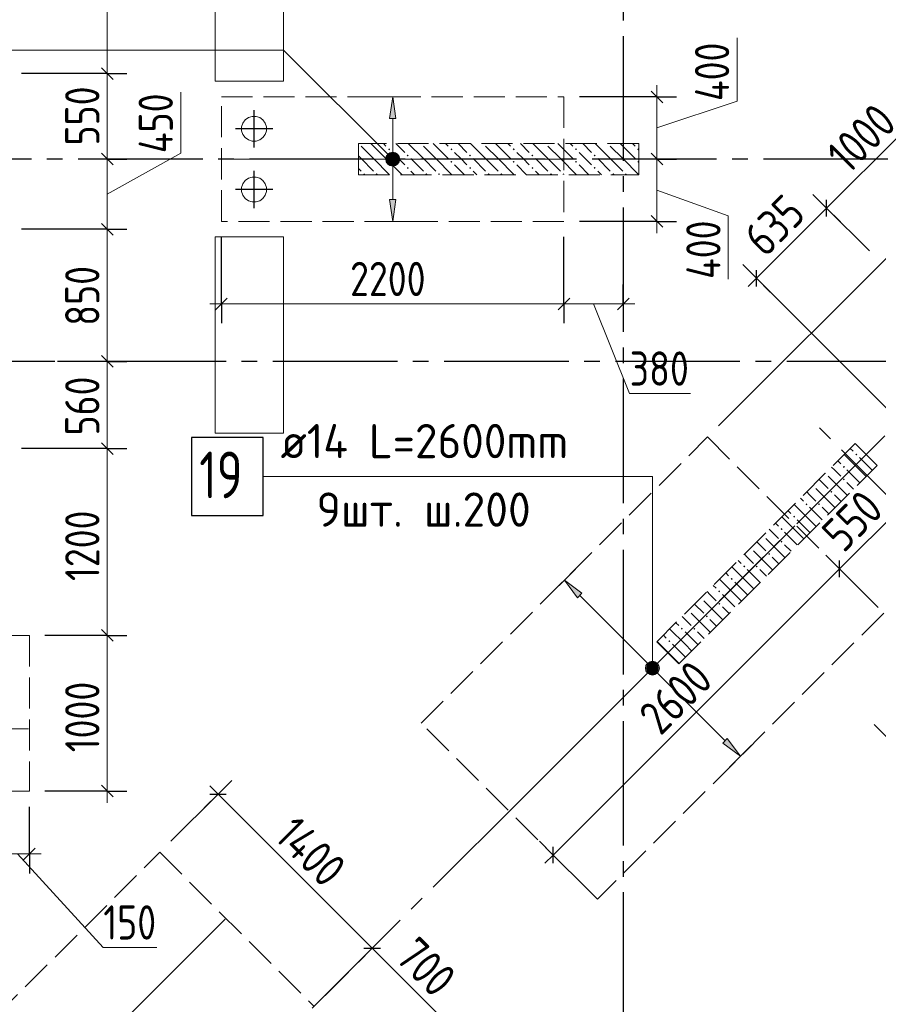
# Model space of a CAD drawing. Header units: millimetres. Extents: x 0 to 43617, y 0 to 59400.
# Tile 5 of 25: x 10749 to 16262, y 20400 to 26726. Entities that reach past the tile are written whole.
import ezdxf

# ---------------------------------------------------------------- set-up
doc = ezdxf.new("R2010")
doc.units = ezdxf.units.MM
doc.linetypes.add('______2', pattern=[270, 200, -70])
doc.linetypes.add('______5', pattern=[1100, 800, -100, 100, -100])
for name, color, linetype, lineweight in [('Standard', 7, 'Continuous', 25), ('ДОП Верх по У', 7, 'Continuous', 25), ('ЖБ Перекрытие верхний уровень', 7, 'Continuous', 35), ('ЖБ Пилон', 7, 'Continuous', 35), ('Оси', 40, '______5', 18), ('Позиционная метка номер позиции', 7, 'Continuous', 13), ('Примечания', 7, 'Continuous', 25)]:
    doc.layers.add(name, color=color, linetype=linetype, lineweight=lineweight)
doc.styles.add('GOST 2.304-81', font='txt')
doc.styles.add('ISOCPEUR', font='txt')

msp = doc.modelspace()

# ---------------------------------------------------------------- hatches: boundary and pattern name
at = {"layer": 'ДОП Верх по У', "linetype": 'Continuous', "lineweight": 13, "transparency": 33554687}
for points in [[(13164, 26090), (13144, 26230), (13124, 26090)], [(13106.5, 25830), (13181.5, 25830), (13176.2, 25848.8)], [(13106.5, 25830), (13176.2, 25848.8), (13111.7, 25848.8)], [(13111.7, 25811.3), (13181.5, 25830), (13106.5, 25830)], [(13111.7, 25848.8), (13176.2, 25848.8), (13162.7, 25862.3)], [(13111.7, 25848.8), (13162.7, 25862.3), (13125.2, 25862.3)], [(13111.7, 25811.3), (13176.2, 25811.3), (13181.5, 25830)], [(13125.2, 25797.8), (13176.2, 25811.3), (13111.7, 25811.3)], [(13125.2, 25862.3), (13162.7, 25862.3), (13144, 25867.5)], [(13125.2, 25797.8), (13162.7, 25797.8), (13176.2, 25811.3)], [(13162.7, 25797.8), (13125.2, 25797.8), (13144, 25792.5)], [(14775.8, 22569.5), (14802.3, 22596), (14785.3, 22586.5)], [(14802.3, 22596), (14775.8, 22569.5), (14775.8, 22550.4)], [(14802.3, 22596), (14775.8, 22550.4), (14821.4, 22596)], [(14821.4, 22596), (14775.8, 22550.4), (14785.3, 22533.4)], [(14821.4, 22596), (14785.3, 22533.4), (14838.4, 22586.5)], [(14838.4, 22586.5), (14785.3, 22533.4), (14802.3, 22523.9)], [(14838.4, 22586.5), (14802.3, 22523.9), (14847.9, 22569.5)], [(14847.9, 22569.5), (14802.3, 22523.9), (14821.4, 22523.9)], [(14847.9, 22569.5), (14821.4, 22523.9), (14847.9, 22550.4)], [(14847.9, 22550.4), (14821.4, 22523.9), (14838.4, 22533.4)], [(15264.4, 22079.1), (15377.5, 21994.3), (15292.7, 22107.4)]]:
    msp.add_hatch(color=7, dxfattribs=at).paths.add_polyline_path(points)
for points in [[(13164, 25570), (13144, 25430), (13124, 25570)], [(14331, 23012.5), (14246.2, 23125.6), (14359.3, 23040.8)]]:
    msp.add_hatch(color=7, dxfattribs=at).paths.add_polyline_path(points, flags=16)
at = {"layer": 'ЖБ Пилон', "linetype": 'Continuous', "lineweight": 18, "transparency": 33554687}
for points in [[(12924.3, 25930), (12924, 25929.7), (12924, 25930)], [(13114.5, 25893.1), (13121, 25899.6), (13127.5, 25893.1), (13121, 25886.6)], [(13324.3, 25930), (13321, 25926.6), (13317.6, 25930)], [(13514.5, 25893.1), (13521, 25899.6), (13527.5, 25893.1), (13521, 25886.6)], [(13724.3, 25930), (13721, 25926.6), (13717.6, 25930)], [(13914.5, 25893.1), (13921, 25899.6), (13927.5, 25893.1), (13921, 25886.6)], [(14124.3, 25930), (14121, 25926.6), (14117.6, 25930)], [(14314.5, 25893.1), (14321, 25899.6), (14327.5, 25893.1), (14321, 25886.6)], [(14524.3, 25930), (14521, 25926.6), (14517.6, 25930)], [(14714.5, 25893.1), (14721, 25899.6), (14724, 25896.6), (14724, 25889.7), (14721, 25886.6)], [(13114.5, 25813.1), (13121, 25819.6), (13127.5, 25813.1), (13121, 25806.6)], [(13234.5, 25853.1), (13241, 25859.6), (13247.4, 25853.1), (13241, 25846.6)], [(13514.5, 25813.1), (13521, 25819.6), (13527.5, 25813.1), (13521, 25806.6)], [(13634.5, 25853.1), (13641, 25859.6), (13647.4, 25853.1), (13641, 25846.6)], [(13914.5, 25813.1), (13921, 25819.6), (13927.5, 25813.1), (13921, 25806.6)], [(14034.5, 25853.1), (14041, 25859.6), (14047.4, 25853.1), (14041, 25846.6)], [(14314.5, 25813.1), (14321, 25819.6), (14327.5, 25813.1), (14321, 25806.6)], [(14434.5, 25853.1), (14441, 25859.6), (14447.4, 25853.1), (14441, 25846.6)], [(14714.5, 25813.1), (14721, 25819.6), (14724, 25816.6), (14724, 25809.7), (14721, 25806.6)], [(13234.5, 25773.1), (13241, 25779.6), (13247.4, 25773.1), (13241, 25766.6)], [(13634.5, 25773.1), (13641, 25779.6), (13647.4, 25773.1), (13641, 25766.6)], [(14034.5, 25773.1), (14041, 25779.6), (14047.4, 25773.1), (14041, 25766.6)], [(14434.5, 25773.1), (14441, 25779.6), (14447.4, 25773.1), (14441, 25766.6)], [(12954.4, 25733.1), (12960.9, 25739.6), (12967.4, 25733.1), (12964.3, 25730), (12957.6, 25730)], [(13034.5, 25733.1), (13041, 25739.6), (13047.4, 25733.1), (13044.3, 25730), (13037.6, 25730)], [(13354.4, 25733.1), (13360.9, 25739.6), (13367.4, 25733.1), (13364.3, 25730), (13357.6, 25730)], [(13434.5, 25733.1), (13441, 25739.6), (13447.4, 25733.1), (13444.3, 25730), (13437.6, 25730)], [(13754.4, 25733.1), (13760.9, 25739.6), (13767.4, 25733.1), (13764.3, 25730), (13757.6, 25730)], [(13834.5, 25733.1), (13841, 25739.6), (13847.4, 25733.1), (13844.3, 25730), (13837.6, 25730)], [(14154.4, 25733.1), (14160.9, 25739.6), (14167.4, 25733.1), (14164.3, 25730), (14157.6, 25730)], [(14234.5, 25733.1), (14241, 25739.6), (14247.4, 25733.1), (14244.3, 25730), (14237.6, 25730)], [(14554.4, 25733.1), (14560.9, 25739.6), (14567.4, 25733.1), (14564.3, 25730), (14557.6, 25730)], [(14634.5, 25733.1), (14641, 25739.6), (14647.4, 25733.1), (14644.3, 25730), (14637.6, 25730)], [(16114.5, 23933.1), (16121, 23939.6), (16127.5, 23933.1), (16121, 23926.6)], [(16034.5, 23853.1), (16040.9, 23859.6), (16047.4, 23853.1), (16040.9, 23846.6)], [(15925.5, 23815), (15927.5, 23813.1), (15921, 23806.6), (15919, 23808.5)], [(15845.5, 23735), (15847.4, 23733.1), (15840.9, 23726.6), (15839, 23728.5)], [(16034.5, 23773.1), (16040.9, 23779.6), (16047.4, 23773.1), (16040.9, 23766.6)], [(15954.4, 23693.1), (15960.9, 23699.6), (15967.4, 23693.1), (15960.9, 23686.6)], [(15794.5, 23613.1), (15801, 23619.6), (15807.5, 23613.1), (15801, 23606.6)], [(15874.5, 23613.1), (15881, 23619.6), (15887.5, 23613.1), (15881, 23606.6)], [(15714.5, 23533.1), (15721, 23539.6), (15727.5, 23533.1), (15721, 23526.6)], [(15525.5, 23415), (15527.5, 23413.1), (15521, 23406.6), (15519, 23408.5)], [(15634.5, 23453.1), (15640.9, 23459.6), (15647.4, 23453.1), (15640.9, 23446.6)], [(15634.5, 23373.1), (15640.9, 23379.6), (15647.4, 23373.1), (15640.9, 23366.6)], [(15445.5, 23335), (15447.4, 23333.1), (15440.9, 23326.6), (15439, 23328.5)], [(15554.4, 23293.1), (15560.9, 23299.6), (15567.4, 23293.1), (15560.9, 23286.6)], [(15394.5, 23213.1), (15401, 23219.6), (15407.5, 23213.1), (15401, 23206.6)], [(15474.5, 23213.1), (15481, 23219.6), (15487.5, 23213.1), (15481, 23206.6)], [(15314.5, 23133.1), (15321, 23139.6), (15327.5, 23133.1), (15321, 23126.6)], [(15234.5, 23053.1), (15240.9, 23059.6), (15247.4, 23053.1), (15240.9, 23046.6)], [(15125.5, 23015), (15127.5, 23013.1), (15121, 23006.6), (15119, 23008.5)], [(15234.5, 22973.1), (15240.9, 22979.6), (15247.4, 22973.1), (15240.9, 22966.6)], [(15045.5, 22935), (15047.4, 22933.1), (15040.9, 22926.6), (15039, 22928.5)], [(15154.4, 22893.1), (15160.9, 22899.6), (15167.4, 22893.1), (15160.9, 22886.6)], [(14994.5, 22813.1), (15001, 22819.6), (15007.5, 22813.1), (15001, 22806.6)], [(15074.5, 22813.1), (15081, 22819.6), (15087.5, 22813.1), (15081, 22806.6)], [(14914.5, 22733.1), (14921, 22739.6), (14927.5, 22733.1), (14921, 22726.6)]]:
    msp.add_hatch(color=7, dxfattribs=at).paths.add_polyline_path(points, flags=16)
at = {"layer": 'Позиционная метка номер позиции', "linetype": 'Continuous', "lineweight": 13, "transparency": 33554687}
for points in [[(13100.7, 25841.5), (13132.5, 25873.3), (13112.2, 25861.8)], [(13132.5, 25873.3), (13100.7, 25841.5), (13100.7, 25818.6)], [(13132.5, 25873.3), (13100.7, 25818.6), (13155.5, 25873.3)], [(13155.5, 25873.3), (13100.7, 25818.6), (13112.2, 25798.2)], [(13155.5, 25873.3), (13112.2, 25798.2), (13175.8, 25861.8)], [(13175.8, 25861.8), (13112.2, 25798.2), (13132.5, 25786.7)], [(13175.8, 25861.8), (13132.5, 25786.7), (13187.3, 25841.5)], [(13187.3, 25841.5), (13132.5, 25786.7), (13155.5, 25786.7)], [(13187.3, 25841.5), (13155.5, 25786.7), (13187.3, 25818.6)], [(13187.3, 25818.6), (13155.5, 25786.7), (13175.8, 25798.2)], [(14766.9, 22560), (14856.9, 22560), (14850.6, 22582.5)], [(14766.9, 22560), (14850.6, 22582.5), (14773.2, 22582.5)], [(14773.2, 22582.5), (14850.6, 22582.5), (14834.4, 22598.7)], [(14773.2, 22582.5), (14834.4, 22598.7), (14789.4, 22598.7)], [(14789.4, 22598.7), (14834.4, 22598.7), (14811.9, 22605)], [(14773.2, 22537.5), (14856.9, 22560), (14766.9, 22560)], [(14773.2, 22537.5), (14850.6, 22537.5), (14856.9, 22560)], [(14789.4, 22521.3), (14850.6, 22537.5), (14773.2, 22537.5)], [(14789.4, 22521.3), (14834.4, 22521.3), (14850.6, 22537.5)], [(14834.4, 22521.3), (14789.4, 22521.3), (14811.9, 22515)]]:
    msp.add_hatch(color=7, dxfattribs=at).paths.add_polyline_path(points)

# ---------------------------------------------------------------- linework, layer by layer
at = {"layer": 'Standard', "color": 7, "linetype": 'Continuous', "lineweight": 13, "transparency": 33554687}
for p, q in [((11311, 27930), (11311, 26380)), ((15355, 26202.6), (15355, 26609.2)), ((11311, 26380), (11311, 25830)), ((11782.7, 25868.2), (11782.7, 26259.2)), ((14840.6, 26230), (14840.6, 26305)), ((14840.6, 26230), (14840.6, 25830)), ((14840.6, 26030), (15355, 26202.6)), ((15930.1, 25514.6), (16637.2, 26221.8)), ((11311, 25605), (11782.7, 25868.2)), ((11311, 25830), (11311, 25380)), ((14840.6, 25830), (14840.6, 25430)), ((14840.6, 25630), (15299.1, 25466.2)), ((15479.7, 25064.2), (15930.1, 25514.6)), ((14840.6, 25430), (14840.6, 25355)), ((15299.1, 25466.2), (15299.1, 25059.6)), ((11311, 25380), (11311, 24530)), ((15479.7, 25064.2), (15426.6, 25011.2)), ((12044, 24900.2), (11969, 24900.2)), ((14244, 24900.2), (14624, 24900.2)), ((14434, 24900.2), (14665.6, 24324.6)), ((14624, 24900.2), (14699, 24900.2)), ((11311, 24530), (11311, 23970)), ((14665.6, 24324.6), (15056.5, 24324.6)), ((11311, 23970), (11311, 22770)), ((16012.7, 23197.6), (16401.6, 23586.5)), ((14174.2, 21359.1), (16012.7, 23197.6)), ((11311, 22770), (11311, 21770)), ((11311, 21770), (11311, 21695)), ((12022.4, 21750.4), (11969.3, 21803.4)), ((12022.4, 21750.4), (13012.3, 20760.4)), ((10661, 21366.3), (10811, 21366.3)), ((10736, 21366.3), (11286, 20766.2)), ((10811, 21366.3), (10886, 21366.3)), ((14174.2, 21359.1), (14121.2, 21306.1)), ((11286, 20766.2), (11630.1, 20766.2)), ((13012.3, 20760.4), (13507.3, 20265.5))]:
    msp.add_line(p, q, dxfattribs=at)
at = {"layer": 'Standard', "color": 251, "linetype": 'Continuous', "lineweight": -3, "true_color": 0x656565, "transparency": 33554687}
for p, q in [((11311, 26380), (11186, 26380)), ((11311, 26380), (11436, 26380)), ((14840.6, 26230), (14344, 26230)), ((14840.6, 26230), (14715.6, 26230)), ((14840.6, 26230), (14965.6, 26230)), ((11311, 25830), (11186, 25830)), ((11311, 25830), (11436, 25830)), ((14840.6, 25830), (14715.6, 25830)), ((14840.6, 25830), (14965.6, 25830)), ((14840.6, 25830), (14840.6, 25830)), ((15930.1, 25514.6), (15841.7, 25603)), ((16642.3, 25521.8), (15236.1, 24115.6)), ((15930.1, 25514.6), (16018.5, 25426.3)), ((15930.1, 25514.6), (16204.9, 25239.9)), ((14840.6, 25430), (14344, 25430)), ((14840.6, 25430), (14715.6, 25430)), ((14840.6, 25430), (14965.6, 25430)), ((11311, 25380), (11186, 25380)), ((11311, 25380), (11436, 25380)), ((12044, 24900.2), (12044, 25330)), ((14244, 24900.2), (14244, 25330)), ((15479.7, 25064.2), (15391.3, 25152.6)), ((15479.7, 25064.2), (15568.1, 24975.8)), ((15479.7, 25064.2), (16461.5, 24082.4)), ((12044, 24900.2), (12044, 25025.2)), ((14244, 24900.2), (14244, 25025.2)), ((14624, 24900.2), (14624, 25025.2)), ((12044, 24900.2), (12044, 24775.2)), ((14244, 24900.2), (14244, 24775.2)), ((14624, 24900.2), (14624, 24775.2)), ((14624, 24900.2), (14624, 24900.2)), ((11311, 24530), (11186, 24530)), ((11311, 24530), (11436, 24530)), ((11311, 23970), (11186, 23970)), ((11311, 23970), (11436, 23970)), ((16012.7, 23197.6), (15924.3, 23286)), ((16012.7, 23197.6), (16101.1, 23109.2)), ((16012.7, 23197.6), (16226.1, 22984.2)), ((11311, 22770), (11186, 22770)), ((11311, 22770), (11436, 22770)), ((16322.9, 22109.5), (16234.6, 22197.9)), ((12022.4, 21750.4), (12110.8, 21838.8)), ((11311, 21770), (10911, 21770)), ((11311, 21770), (11186, 21770)), ((11311, 21770), (11436, 21770)), ((12022.4, 21750.4), (11719.7, 21447.7)), ((12022.4, 21750.4), (11934, 21662)), ((10811, 21366.3), (10811, 21670)), ((10811, 21366.3), (10811, 21491.3)), ((14174.2, 21359.1), (14085.8, 21447.5)), ((10811, 21366.3), (10811, 21241.2)), ((14174.2, 21359.1), (14262.6, 21270.7)), ((14174.2, 21359.1), (14387.6, 21145.8)), ((13012.3, 20760.4), (13100.7, 20848.8)), ((13012.3, 20760.4), (12709.6, 20457.7)), ((13012.3, 20760.4), (12923.9, 20672))]:
    msp.add_line(p, q, dxfattribs=at)
at = {"layer": 'Standard', "color": 7, "linetype": 'Continuous', "lineweight": 25, "transparency": 33554687}
for p, q in [((11273.5, 26417.5), (11348.5, 26342.5)), ((14803.1, 26267.5), (14878.1, 26192.5)), ((11273.5, 25867.5), (11348.5, 25792.5)), ((14803.1, 25867.5), (14878.1, 25792.5)), ((15930.1, 25461.6), (15930.1, 25567.7)), ((14803.1, 25467.5), (14878.1, 25392.5)), ((11273.5, 25417.5), (11348.5, 25342.5)), ((15479.7, 25011.2), (15479.7, 25117.2)), ((12006.5, 24862.7), (12081.5, 24937.7)), ((14206.5, 24862.7), (14281.5, 24937.7)), ((14586.5, 24862.7), (14661.5, 24937.7)), ((11273.5, 24567.5), (11348.5, 24492.5)), ((11273.5, 24007.5), (11348.5, 23932.5)), ((16012.7, 23144.6), (16012.7, 23250.6)), ((11273.5, 22807.5), (11348.5, 22732.5)), ((11273.5, 21807.5), (11348.5, 21732.5)), ((11969.3, 21750.4), (12075.4, 21750.4)), ((10773.5, 21328.8), (10848.5, 21403.7)), ((14174.2, 21306.1), (14174.2, 21412.2)), ((12959.3, 20760.4), (13065.4, 20760.4))]:
    msp.add_line(p, q, dxfattribs=at)
at = {"layer": 'Standard', "color": 8, "linetype": '______5', "lineweight": -3, "transparency": 33554687}
for p, q in [((12254, 25905.5), (12254, 26144.5)), ((12373.5, 26025), (12134.5, 26025)), ((12254, 25515.5), (12254, 25754.5)), ((12373.5, 25635), (12134.5, 25635))]:
    msp.add_line(p, q, dxfattribs=at)
at = {"layer": 'Standard', "color": 251, "linetype": 'Continuous', "lineweight": -3, "true_color": 0x656565, "transparency": 33554687}
for points in [[(11311, 26380), (11294, 26380), (11294, 26380), (11294, 26380), (11294, 26380), (11294, 26380), (11294, 26380), (11294, 26380), (11294, 26380), (11294, 26380), (11294, 26380), (10761, 26380)], [(11311, 25830), (11294, 25830), (11294, 25830), (11294, 25830), (11294, 25830), (11294, 25830), (11294, 25830), (11294, 25830), (11294, 25830), (11132.8, 25830)], [(11311, 25380), (11294, 25380), (11294, 25380), (11294, 25380), (11294, 25380), (11294, 25380), (11294, 25380), (11294, 25380), (11294, 25380), (10761, 25380)], [(11311, 24530), (11294, 24530), (11294, 24530), (11294, 24530), (11294, 24530), (11294, 24530), (11294, 24530), (10992.1, 24530)], [(11311, 23970), (11294, 23970), (11294, 23970), (11294, 23970), (11294, 23970), (10761, 23970)], [(11311, 22770), (11294, 22770), (11294, 22770), (10911, 22770)]]:
    msp.add_lwpolyline(points, dxfattribs=at)
at = {"layer": 'Standard', "color": 7, "linetype": 'Continuous', "lineweight": 13, "transparency": 33554687}
msp.add_lwpolyline([(12044, 24900.2), (12882, 24900.2), (12882, 24900.2), (14244, 24900.2)], dxfattribs=at)
at = {"layer": 'ДОП Верх по У', "color": 251, "linetype": 'Continuous', "lineweight": 13, "true_color": 0x494949, "transparency": 33554687}
for p, q in [((13144, 26230), (13044, 26230)), ((13144, 26230), (13124, 26090)), ((13164, 26090), (13144, 26230)), ((13144, 26230), (13244, 26230)), ((13144, 26230), (13144, 26230)), ((13124, 26090), (13164, 26090)), ((13144, 25860), (13144, 26090)), ((13106.5, 25830), (13106.5, 25830)), ((13181.5, 25830), (13181.5, 25830)), ((13144, 25570), (13144, 25800)), ((13144, 25430), (13124, 25570)), ((13124, 25570), (13164, 25570)), ((13164, 25570), (13144, 25430)), ((13144, 25430), (13044, 25430)), ((13144, 25430), (13244, 25430)), ((13144, 25430), (13144, 25430)), ((14246.2, 23125.6), (14316.9, 23196.4)), ((14246.2, 23125.6), (14175.5, 23054.9)), ((14246.2, 23125.6), (14359.3, 23040.8)), ((14331, 23012.5), (14246.2, 23125.6)), ((14246.2, 23125.6), (14246.2, 23125.6)), ((14359.3, 23040.8), (14331, 23012.5)), ((14345.2, 23026.7), (14790.6, 22581.2)), ((14838.4, 22586.5), (14838.4, 22586.5)), ((14785.3, 22533.4), (14785.3, 22533.4)), ((14833.1, 22538.8), (15278.6, 22093.3)), ((15292.7, 22107.4), (15264.4, 22079.1)), ((15264.4, 22079.1), (15377.5, 21994.3)), ((15377.5, 21994.3), (15292.7, 22107.4)), ((15377.5, 21994.3), (15448.3, 22065)), ((15377.5, 21994.3), (15306.8, 21923.6)), ((15377.5, 21994.3), (15377.5, 21994.3))]:
    msp.add_line(p, q, dxfattribs=at)
at = {"layer": 'ДОП Верх по У', "color": 7, "linetype": 'Continuous', "lineweight": 18, "transparency": 33554687}
for p, q in [((12050, 25830), (14238, 25830)), ((13897.6, 21645.7), (15726.1, 23474.3)), ((10805, 22170), (7705, 22170)), ((12068.3, 20947.8), (9877.7, 18757.1))]:
    msp.add_line(p, q, dxfattribs=at)
at = {"layer": 'ДОП Верх по У', "color": 7, "linetype": 'Continuous', "lineweight": 13, "transparency": 33554687}
msp.add_line((12403.9, 23791.4), (14511.9, 23791.4), dxfattribs=at)
at = {"layer": 'ДОП Верх по У', "color": 7, "linetype": 'Continuous', "lineweight": 25, "transparency": 33554687}
msp.add_lwpolyline([(11851.9, 23541.4), (12311.9, 23541.4), (12311.9, 24041.4), (11851.9, 24041.4), (11851.9, 23541.4)], dxfattribs=at)
at = {"layer": 'ДОП Верх по У', "color": 251, "linetype": 'Continuous', "lineweight": 13, "true_color": 0x494949, "transparency": 33554687}
for centre in [(13144, 25830), (14811.9, 22560)]:
    msp.add_circle(centre, 37.5, dxfattribs=at)
at = {"layer": 'ЖБ Перекрытие верхний уровень', "color": 7, "linetype": 'Continuous', "lineweight": 18, "transparency": 33554687}
for p, q in [((12004, 27590), (12004, 26330)), ((12444, 26330), (12444, 27590)), ((12004, 26330), (12104, 26330)), ((12104, 26330), (12444, 26330)), ((12182.1, 26061.6), (12174.3, 26037.6)), ((12197, 26082), (12182.1, 26061.6)), ((12217.4, 26096.9), (12197, 26082)), ((12241.4, 26104.7), (12217.4, 26096.9)), ((12266.6, 26104.7), (12241.4, 26104.7)), ((12290.6, 26096.9), (12266.6, 26104.7)), ((12311, 26082), (12290.6, 26096.9)), ((12325.9, 26061.6), (12311, 26082)), ((12333.7, 26037.6), (12325.9, 26061.6)), ((12174.3, 26037.6), (12174.3, 26012.4)), ((12174.3, 26012.4), (12182.1, 25988.4)), ((12325.9, 25988.4), (12333.7, 26012.4)), ((12333.7, 26012.4), (12333.7, 26037.6)), ((12182.1, 25988.4), (12197, 25968)), ((12197, 25968), (12217.4, 25953.1)), ((12217.4, 25953.1), (12241.4, 25945.3)), ((12241.4, 25945.3), (12266.6, 25945.3)), ((12266.6, 25945.3), (12290.6, 25953.1)), ((12290.6, 25953.1), (12311, 25968)), ((12311, 25968), (12325.9, 25988.4)), ((12197, 25692), (12182.1, 25671.6)), ((12217.4, 25706.9), (12197, 25692)), ((12241.4, 25714.7), (12217.4, 25706.9)), ((12266.6, 25714.7), (12241.4, 25714.7)), ((12290.6, 25706.9), (12266.6, 25714.7)), ((12311, 25692), (12290.6, 25706.9)), ((12325.9, 25671.6), (12311, 25692)), ((12182.1, 25671.6), (12174.3, 25647.6)), ((12174.3, 25647.6), (12174.3, 25622.4)), ((12174.3, 25622.4), (12182.1, 25598.4)), ((12333.7, 25647.6), (12325.9, 25671.6)), ((12325.9, 25598.4), (12333.7, 25622.4)), ((12333.7, 25622.4), (12333.7, 25647.6)), ((12182.1, 25598.4), (12197, 25578)), ((12197, 25578), (12217.4, 25563.1)), ((12217.4, 25563.1), (12241.4, 25555.3)), ((12241.4, 25555.3), (12266.6, 25555.3)), ((12266.6, 25555.3), (12290.6, 25563.1)), ((12290.6, 25563.1), (12311, 25578)), ((12311, 25578), (12325.9, 25598.4)), ((12444, 25330), (12004, 25330)), ((12004, 25330), (12004, 24070)), ((12444, 24070), (12444, 25330)), ((12004, 24070), (12444, 24070))]:
    msp.add_line(p, q, dxfattribs=at)
at = {"layer": 'ЖБ Пилон', "color": 253, "linetype": '______2', "lineweight": 13, "true_color": 0xa0a0a0, "transparency": 33554687}
for p, q in [((14724, 25930), (12924, 25930)), ((12924, 25930), (12924, 25730)), ((14724, 25730), (14724, 25930)), ((12924, 25730), (14724, 25730)), ((16112.9, 24002.4), (14840.1, 22729.7)), ((16254.4, 23861), (16112.9, 24002.4)), ((14981.6, 22588.2), (16254.4, 23861)), ((14840.1, 22729.7), (14981.6, 22588.2))]:
    msp.add_line(p, q, dxfattribs=at)
at = {"layer": 'ЖБ Пилон', "color": 9, "linetype": 'Continuous', "lineweight": 18, "true_color": 0xc7c7c7, "transparency": 33554687}
for p, q in [((12941, 25913.1), (13021, 25833.1)), ((13021, 25913.1), (13004.1, 25930)), ((13021, 25913.1), (13101, 25833.1)), ((13084.1, 25930), (13101, 25913.1)), ((13181, 25833.1), (13141, 25873.1)), ((13164.1, 25930), (13221, 25873.1)), ((13341, 25833.1), (13244.1, 25930)), ((13341, 25913.1), (13421, 25833.1)), ((13421, 25913.1), (13404.1, 25930)), ((13421, 25913.1), (13501, 25833.1)), ((13484.1, 25930), (13501, 25913.1)), ((13581, 25833.1), (13541, 25873.1)), ((13564.1, 25930), (13621, 25873.1)), ((13741, 25833.1), (13644.1, 25930)), ((13741, 25913.1), (13821, 25833.1)), ((13821, 25913.1), (13804.1, 25930)), ((13821, 25913.1), (13901, 25833.1)), ((13884.1, 25930), (13901, 25913.1)), ((13981, 25833.1), (13941, 25873.1)), ((13964.1, 25930), (14021, 25873.1)), ((14141, 25833.1), (14044.1, 25930)), ((14141, 25913.1), (14221, 25833.1)), ((14221, 25913.1), (14204.1, 25930)), ((14221, 25913.1), (14301, 25833.1)), ((14284.1, 25930), (14301, 25913.1)), ((14381, 25833.1), (14341, 25873.1)), ((14364.1, 25930), (14421, 25873.1)), ((14541, 25833.1), (14444.1, 25930)), ((14541, 25913.1), (14621, 25833.1)), ((14621, 25913.1), (14604.1, 25930)), ((14621, 25913.1), (14701, 25833.1)), ((14684.1, 25930), (14701, 25913.1)), ((12941, 25833.1), (12924, 25850.1)), ((12941, 25833.1), (13021, 25753.1)), ((13021, 25833.1), (13124.1, 25730)), ((13221, 25793.1), (13181, 25833.1)), ((13260.9, 25833.1), (13341, 25753.1)), ((13341, 25833.1), (13421, 25753.1)), ((13421, 25833.1), (13524.1, 25730)), ((13621, 25793.1), (13581, 25833.1)), ((13660.9, 25833.1), (13741, 25753.1)), ((13741, 25833.1), (13821, 25753.1)), ((13821, 25833.1), (13924.1, 25730)), ((14021, 25793.1), (13981, 25833.1)), ((14060.9, 25833.1), (14141, 25753.1)), ((14141, 25833.1), (14221, 25753.1)), ((14221, 25833.1), (14324.1, 25730)), ((14421, 25793.1), (14381, 25833.1)), ((14460.9, 25833.1), (14541, 25753.1)), ((14541, 25833.1), (14621, 25753.1)), ((14621, 25833.1), (14724, 25730.1)), ((12924, 25770.1), (12941, 25753.1)), ((13141, 25793.1), (13204.1, 25730)), ((13260.9, 25753.1), (13284.1, 25730)), ((13541, 25793.1), (13604.1, 25730)), ((13660.9, 25753.1), (13684.1, 25730)), ((13941, 25793.1), (14004.1, 25730)), ((14060.9, 25753.1), (14084.1, 25730)), ((14341, 25793.1), (14404.1, 25730)), ((14460.9, 25753.1), (14484.1, 25730)), ((16140.9, 23833.1), (16042.3, 23931.8)), ((16082.3, 23971.8), (16101, 23953.1)), ((16140.9, 23913.1), (16221, 23833.1)), ((15981, 23833.1), (15962.3, 23851.8)), ((16002.3, 23891.8), (16021, 23873.1)), ((15940.9, 23793.1), (16060.9, 23673.1)), ((16021, 23793.1), (15981, 23833.1)), ((16060.9, 23833.1), (16140.9, 23753.1)), ((16140.9, 23833.1), (16183.7, 23790.4)), ((16221, 23833.1), (16223.7, 23830.4)), ((15882.3, 23771.8), (15940.9, 23713.1)), ((16060.9, 23753.1), (16103.7, 23710.4)), ((15821, 23673.1), (15802.3, 23691.8)), ((15860.9, 23633.1), (15821, 23673.1)), ((15860.9, 23713.1), (15981, 23593.1)), ((15981, 23673.1), (16023.7, 23630.4)), ((15821, 23513.1), (15722.3, 23611.8)), ((15762.3, 23651.8), (15781, 23633.1)), ((15740.9, 23433.1), (15642.3, 23531.8)), ((15682.3, 23571.8), (15701, 23553.1)), ((15821, 23593.1), (15901, 23513.1)), ((15901, 23593.1), (15943.7, 23550.4)), ((15602.3, 23491.8), (15621, 23473.1)), ((15740.9, 23513.1), (15821, 23433.1)), ((15821, 23513.1), (15863.7, 23470.4)), ((15581, 23433.1), (15562.3, 23451.8)), ((15621, 23393.1), (15581, 23433.1)), ((15660.9, 23433.1), (15740.9, 23353.1)), ((15740.9, 23433.1), (15783.7, 23390.4)), ((15821, 23433.1), (15823.7, 23430.4)), ((15482.3, 23371.8), (15540.9, 23313.1)), ((15540.9, 23393.1), (15660.9, 23273.1)), ((15660.9, 23353.1), (15703.7, 23310.4)), ((15421, 23273.1), (15402.3, 23291.8)), ((15460.9, 23313.1), (15581, 23193.1)), ((15362.3, 23251.8), (15381, 23233.1)), ((15460.9, 23233.1), (15421, 23273.1)), ((15581, 23273.1), (15623.7, 23230.4)), ((15282.3, 23171.8), (15301, 23153.1)), ((15421, 23113.1), (15322.3, 23211.8)), ((15421, 23193.1), (15501, 23113.1)), ((15501, 23193.1), (15543.7, 23150.4)), ((15202.3, 23091.8), (15221, 23073.1)), ((15340.9, 23033.1), (15242.3, 23131.8)), ((15340.9, 23113.1), (15421, 23033.1)), ((15421, 23113.1), (15463.7, 23070.4)), ((15181, 23033.1), (15162.3, 23051.8)), ((15221, 22993.1), (15181, 23033.1)), ((15260.9, 23033.1), (15340.9, 22953.1)), ((15340.9, 23033.1), (15383.7, 22990.4)), ((15421, 23033.1), (15423.7, 23030.4)), ((15082.3, 22971.8), (15140.9, 22913.1)), ((15140.9, 22993.1), (15260.9, 22873.1)), ((15060.9, 22913.1), (15181, 22793.1)), ((15260.9, 22953.1), (15303.7, 22910.4)), ((14962.3, 22851.8), (14981, 22833.1)), ((15021, 22873.1), (15002.3, 22891.8)), ((15060.9, 22833.1), (15021, 22873.1)), ((15181, 22873.1), (15223.7, 22830.4)), ((14882.3, 22771.8), (14901, 22753.1)), ((15021, 22713.1), (14922.3, 22811.8)), ((15021, 22793.1), (15101, 22713.1)), ((15101, 22793.1), (15143.7, 22750.4)), ((14940.9, 22633.1), (14842.3, 22731.8)), ((14940.9, 22713.1), (15021, 22633.1)), ((15021, 22713.1), (15063.7, 22670.4)), ((14940.9, 22633.1), (14983.7, 22590.4)), ((15021, 22633.1), (15023.7, 22630.4))]:
    msp.add_line(p, q, dxfattribs=at)
at = {"layer": 'Оси', "color": 8, "linetype": '______5', "lineweight": -3, "transparency": 33554687}
for p, q in [((14624, 57420), (14624, 7100)), ((9515.6, 17263.7), (28171.9, 35920)), ((29524, 25830), (3600, 25830)), ((34074, 24530), (3600, 24530)), ((34074, 24530), (3600, 24530)), ((22035.7, 17952.4), (15819.6, 24168.5))]:
    msp.add_line(p, q, dxfattribs=at)
at = {"layer": 'Позиционная метка номер позиции', "color": 7, "linetype": 'Continuous', "lineweight": 13, "transparency": 33554687}
for p, q in [((13112.2, 25861.8), (13112.2, 25861.8)), ((13175.8, 25861.8), (13175.8, 25861.8)), ((13112.2, 25798.2), (13112.2, 25798.2)), ((13175.8, 25798.2), (13175.8, 25798.2)), ((14811.9, 22605), (14811.9, 22605)), ((14766.9, 22560), (14766.9, 22560)), ((14856.9, 22560), (14856.9, 22560)), ((14811.9, 22515), (14811.9, 22515))]:
    msp.add_line(p, q, dxfattribs=at)
for points in [[(4920.5, 26530), (12444, 26530), (13144, 25830)], [(14811.9, 22560), (14811.9, 23791.4), (12311.9, 23791.4)]]:
    msp.add_lwpolyline(points, dxfattribs=at)
for centre in [(13144, 25830), (14811.9, 22560)]:
    msp.add_circle(centre, 45, dxfattribs=at)
at = {"layer": 'Примечания', "color": 7, "linetype": '______2', "lineweight": 18, "transparency": 33554687}
for p, q in [((12044, 26230), (14244, 26230)), ((12044, 25430), (12044, 26230)), ((14244, 26230), (14244, 25430)), ((14244, 25430), (12044, 25430)), ((13326.9, 22206.4), (15165.4, 24044.9)), ((15165.4, 24044.9), (16296.8, 22913.5)), ((16296.8, 22913.5), (14458.3, 21075)), ((7699, 22770), (10811, 22770)), ((10811, 22770), (10811, 21770)), ((14458.3, 21075), (13326.9, 22206.4)), ((10811, 21770), (7699, 21770)), ((9448.4, 19176.5), (11649, 21377)), ((11649, 21377), (12638.9, 20387))]:
    msp.add_line(p, q, dxfattribs=at)

# ---------------------------------------------------------------- texts
at = {"layer": 'Standard', "color": 7, "linetype": 'Continuous', "lineweight": 25, "transparency": 33554687, "char_height": 220, "attachment_point": 7, "style": 'GOST 2.304-81'}
for s, insert, width, rotation in [('400', (15304.9, 26202.6), 531.96, 90), ('550', (11261, 25917.3), 500.826, 90), ('450', (11732.7, 25868.2), 516.396, 90), ('1000', (16071.4, 25726.7), 625.747, 45), ('635', (15536.9, 25192.1), 500.816, 45), ('400', (15249.1, 25059.6), 531.979, 90), ('850', (11261, 24759.5), 516.396, 90), ('560', (11261, 24054.5), 516.39, 90), ('550', (16039.1, 23294.7), 500.821, 45), ('1200', (11261, 23119.8), 625.741, 90), ('2600', (14864.6, 22120.2), 672.621, 45), ('1000', (11261, 22019.8), 625.741, 90), ('1400', (12375.8, 21467.7), 625.743, 315), ('700', (13151.4, 20692.1), 531.964, 315)]:
    msp.add_mtext(s, dxfattribs=dict(at, insert=insert, width=width, rotation=rotation))
for s, insert, width in [('2200', (12870.3, 24950.2), 672.622), ('380', (14665.6, 24374.6), 516.39), ('150', (11286, 20816.3), 469.509)]:
    msp.add_mtext(s, dxfattribs=dict(at, insert=insert, width=width))
at = {"layer": 'ДОП Верх по У', "color": 7, "linetype": 'Continuous', "lineweight": 13, "transparency": 33554687, "attachment_point": 7, "style": 'ISOCPEUR'}
for s, insert, char_height, width in [('\\W0.96;ø14 L=2600mm ', (12423.9, 23908.7), 220, 2172.611), ('\\W0.75;19', (11901.9, 23651.4), 300, 472.289), ('\\W0.97;9шт. ш.200 ', (12654.9, 23468.7), 220, 1712.337)]:
    msp.add_mtext(s, dxfattribs=dict(at, insert=insert, char_height=char_height, width=width))

doc.saveas('drawing.dxf')
